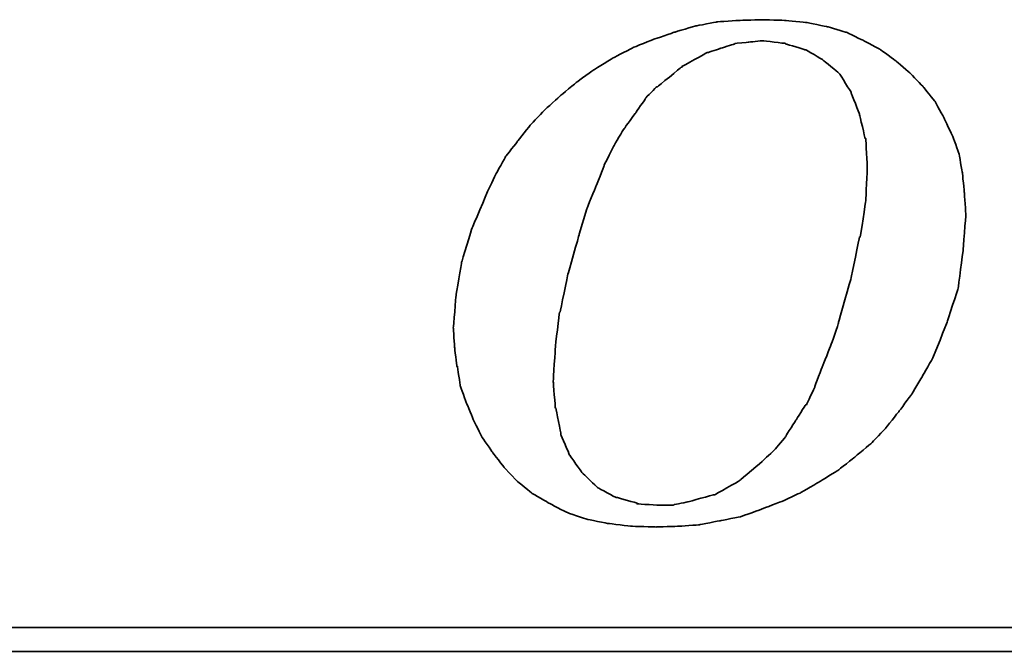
# Model space of a CAD drawing. Header units: millimetres. Extents: x 560 to 1081, y 167 to 345.
# Tile 35 of 52: x 950 to 965, y 216 to 225. Entities that reach past the tile are written whole.
import ezdxf

# ---------------------------------------------------------------- set-up
doc = ezdxf.new("R2010")
doc.units = ezdxf.units.MM
doc.layers.add('DIM', color=4, linetype='Continuous')
doc.layers.add('layer 1', color=7, linetype='Continuous')

# ---------------------------------------------------------------- blocks, each defined once
blk = doc.blocks.new('TBI MOTION logo(完整正式版)')
at = {"layer": 'layer 1', "color": 22, "lineweight": 35}
for points, knots in [([(-11.34375, -6.98375), (-11.34375, -6.98375), (-10.91375, -7.43875), (-10.91375, -7.43875), (-10.91375, -7.43875), (-10.91375, -7.43875), (-10.38625, -7.87125), (-10.38625, -7.87125), (-10.38625, -7.87125), (-10.38625, -7.87125), (-9.81125, -8.20375), (-9.81125, -8.20375), (-9.81125, -8.20375), (-9.81125, -8.20375), (-9.21125, -8.51875), (-9.21125, -8.51875), (-9.21125, -8.51875), (-9.21125, -8.51875), (-8.51625, -8.75875), (-8.51625, -8.75875), (-8.51625, -8.75875), (-8.51625, -8.75875), (-7.77125, -8.90375), (-7.77125, -8.90375), (-7.77125, -8.90375), (-7.77125, -8.90375), (-6.97875, -8.99875), (-6.97875, -8.99875), (-6.97875, -8.99875), (-6.97875, -8.99875), (-6.14125, -9.02375), (-6.14125, -9.02375), (-6.14125, -9.02375), (-6.14125, -9.02375), (-5.37125, -8.99875), (-5.37125, -8.99875), (-5.37125, -8.99875), (-5.37125, -8.99875), (-4.65375, -8.94875), (-4.65375, -8.94875), (-4.65375, -8.94875), (-4.65375, -8.94875), (-3.93375, -8.80625), (-3.93375, -8.80625), (-3.93375, -8.80625), (-3.93375, -8.80625), (-3.21375, -8.66375), (-3.21375, -8.66375), (-3.21375, -8.66375), (-3.21375, -8.66375), (-2.49375, -8.39875), (-2.49375, -8.39875), (-2.49375, -8.39875), (-2.49375, -8.39875), (-1.79875, -8.13375), (-1.79875, -8.13375), (-1.79875, -8.13375), (-1.79875, -8.13375), (-1.17375, -7.84375), (-1.17375, -7.84375), (-1.17375, -7.84375), (-1.17375, -7.84375), (-0.52375, -7.46375), (-0.52375, -7.46375), (-0.52375, -7.46375), (-0.52375, -7.46375), (0.10124, -7.07875), (0.10124, -7.07875), (0.10124, -7.07875), (0.10124, -7.07875), (0.67625, -6.62375), (0.67625, -6.62375), (0.67625, -6.62375), (0.67625, -6.62375), (1.24874, -6.14375), (1.24874, -6.14375), (1.24874, -6.14375), (1.24874, -6.14375), (1.72874, -5.64125), (1.72874, -5.64125), (1.72874, -5.64125), (1.72874, -5.64125), (2.18624, -5.06375), (2.18624, -5.06375), (2.18624, -5.06375), (2.18624, -5.06375), (2.61625, -4.48874), (2.61625, -4.48874), (2.61625, -4.48874), (2.61625, -4.48874), (3.00125, -3.83874), (3.00125, -3.83874), (3.00125, -3.83874), (3.00125, -3.83874), (3.36124, -3.21374), (3.36124, -3.21374), (3.36124, -3.21374), (3.36124, -3.21374), (3.84374, -1.99125), (3.84374, -1.99125), (3.84374, -1.99125), (3.84374, -1.99125), (4.22625, -0.81875), (4.22625, -0.81875), (4.22625, -0.81875), (4.22625, -0.81875), (4.39125, 0.45624), (4.39125, 0.45624), (4.39125, 0.45624), (4.39125, 0.45624), (4.48874, 1.70124), (4.48874, 1.70124), (4.48874, 1.70124), (4.48874, 1.70124), (4.43874, 2.44625), (4.43874, 2.44625), (4.43874, 2.44625), (4.43874, 2.44625), (4.36874, 3.14125), (4.36874, 3.14125), (4.36874, 3.14125), (4.36874, 3.14125), (4.25125, 3.81125), (4.25125, 3.81125), (4.25125, 3.81125), (4.25125, 3.81125), (4.03124, 4.41125), (4.03124, 4.41125), (4.03124, 4.41125), (4.03124, 4.41125), (3.74374, 5.01125), (3.74374, 5.01125), (3.74374, 5.01125), (3.74374, 5.01125), (3.43124, 5.58875), (3.43124, 5.58875), (3.43124, 5.58875), (3.43124, 5.58875), (3.02625, 6.09125), (3.02625, 6.09125), (3.02625, 6.09125), (3.02625, 6.09125), (2.59374, 6.54875), (2.59374, 6.54875), (2.59374, 6.54875), (2.59374, 6.54875), (2.09124, 6.98125), (2.09124, 6.98125), (2.09124, 6.98125), (2.09124, 6.98125), (1.56124, 7.36625), (1.56124, 7.36625), (1.56124, 7.36625), (1.56124, 7.36625), (0.98624, 7.67625), (0.98624, 7.67625), (0.98624, 7.67625), (0.98624, 7.67625), (0.38624, 7.96375), (0.38624, 7.96375), (0.38624, 7.96375), (0.38624, 7.96375), (-0.25875, 8.15625), (-0.25875, 8.15625), (-0.25875, 8.15625), (-0.25875, 8.15625), (-0.98125, 8.30125), (-0.98125, 8.30125), (-0.98125, 8.30125), (-0.98125, 8.30125), (-1.70124, 8.37125), (-1.70124, 8.37125), (-1.70124, 8.37125), (-1.70124, 8.37125), (-2.49375, 8.39624), (-2.49375, 8.39624), (-2.49375, 8.39624), (-2.49375, 8.39624), (-3.28625, 8.37125), (-3.28625, 8.37125), (-3.28625, 8.37125), (-3.28625, 8.37125), (-4.05125, 8.32125), (-4.05125, 8.32125), (-4.05125, 8.32125), (-4.05125, 8.32125), (-4.77375, 8.18125), (-4.77375, 8.18125), (-4.77375, 8.18125), (-4.77375, 8.18125), (-5.51625, 7.96375), (-5.51625, 7.96375), (-5.51625, 7.96375), (-5.51625, 7.96375), (-6.21125, 7.72625), (-6.21125, 7.72625), (-6.21125, 7.72625), (-6.21125, 7.72625), (-6.92875, 7.43625), (-6.92875, 7.43625), (-6.92875, 7.43625), (-6.92875, 7.43625), (-7.57875, 7.10125), (-7.57875, 7.10125), (-7.57875, 7.10125), (-7.57875, 7.10125), (-8.24875, 6.69125), (-8.24875, 6.69125), (-8.24875, 6.69125), (-8.24875, 6.69125), (-8.84875, 6.26125), (-8.84875, 6.26125), (-8.84875, 6.26125), (-8.84875, 6.26125), (-9.42625, 5.78125), (-9.42625, 5.78125), (-9.42625, 5.78125), (-9.42625, 5.78125), (-9.95375, 5.30125), (-9.95375, 5.30125), (-9.95375, 5.30125), (-9.95375, 5.30125), (-10.43375, 4.79624), (-10.43375, 4.79624), (-10.43375, 4.79624), (-10.43375, 4.79624), (-10.88875, 4.22125), (-10.88875, 4.22125), (-10.88875, 4.22125), (-10.88875, 4.22125), (-11.29875, 3.69375), (-11.29875, 3.69375), (-11.29875, 3.69375), (-11.29875, 3.69375), (-11.63375, 3.09125), (-11.63375, 3.09125), (-11.63375, 3.09125), (-11.63375, 3.09125), (-11.91875, 2.49625), (-11.91875, 2.49625), (-11.91875, 2.49625), (-11.91875, 2.49625), (-12.44875, 1.24625), (-12.44875, 1.24625), (-12.44875, 1.24625), (-12.44875, 1.24625), (-12.80875, 0.06874), (-12.80875, 0.06874), (-12.80875, 0.06874), (-12.80875, 0.06874), (-12.99875, -1.07875), (-12.99875, -1.07875), (-12.99875, -1.07875), (-12.99875, -1.07875), (-13.09375, -2.18375), (-13.09375, -2.18375), (-13.09375, -2.18375), (-13.09375, -2.18375), (-13.04875, -2.85375), (-13.04875, -2.85375), (-13.04875, -2.85375), (-13.04875, -2.85375), (-12.97375, -3.50375), (-12.97375, -3.50375), (-12.97375, -3.50375), (-12.97375, -3.50375), (-12.95375, -3.50375), (-12.95375, -3.50375), (-12.95375, -3.50375), (-12.95375, -3.50375), (-12.85375, -4.17375), (-12.85375, -4.17375), (-12.85375, -4.17375), (-12.85375, -4.17375), (-12.63875, -4.77624), (-12.63875, -4.77624), (-12.63875, -4.77624), (-12.63875, -4.77624), (-12.39875, -5.35125), (-12.39875, -5.35125), (-12.39875, -5.35125), (-12.39875, -5.35125), (-12.11375, -5.92875), (-12.11375, -5.92875), (-12.11375, -5.92875), (-12.11375, -5.92875), (-11.75375, -6.45375), (-11.75375, -6.45375), (-11.75375, -6.45375), (-11.75375, -6.45375), (-11.34375, -6.98375), (-11.34375, -6.98375)], [0, 0, 0, 0, 0.01369863, 0.01369863, 0.01369863, 0.01369864, 0.02739726, 0.02739726, 0.02739726, 0.02739727, 0.04109589, 0.04109589, 0.04109589, 0.0410959, 0.05479452, 0.05479452, 0.05479452, 0.05479453, 0.06849315, 0.06849315, 0.06849315, 0.06849316, 0.08219178, 0.08219178, 0.08219178, 0.08219179, 0.09589041, 0.09589041, 0.09589041, 0.09589042, 0.10958904, 0.10958904, 0.10958904, 0.10958905, 0.12328767, 0.12328767, 0.12328767, 0.12328768, 0.1369863, 0.1369863, 0.1369863, 0.13698631, 0.15068493, 0.15068493, 0.15068493, 0.15068494, 0.16438356, 0.16438356, 0.16438356, 0.16438357, 0.17808219, 0.17808219, 0.17808219, 0.1780822, 0.19178082, 0.19178082, 0.19178082, 0.19178083, 0.20547945, 0.20547945, 0.20547945, 0.20547946, 0.21917808, 0.21917808, 0.21917808, 0.21917809, 0.23287671, 0.23287671, 0.23287671, 0.23287672, 0.24657534, 0.24657534, 0.24657534, 0.24657535, 0.26027397, 0.26027397, 0.26027397, 0.26027398, 0.2739726, 0.2739726, 0.2739726, 0.27397261, 0.28767123, 0.28767123, 0.28767123, 0.28767124, 0.30136986, 0.30136986, 0.30136986, 0.30136987, 0.31506849, 0.31506849, 0.31506849, 0.3150685, 0.32876712, 0.32876712, 0.32876712, 0.32876713, 0.34246575, 0.34246575, 0.34246575, 0.34246576, 0.35616438, 0.35616438, 0.35616438, 0.35616439, 0.36986301, 0.36986301, 0.36986301, 0.36986302, 0.38356164, 0.38356164, 0.38356164, 0.38356165, 0.39726027, 0.39726027, 0.39726027, 0.39726028, 0.4109589, 0.4109589, 0.4109589, 0.41095891, 0.42465753, 0.42465753, 0.42465753, 0.42465754, 0.43835616, 0.43835616, 0.43835616, 0.43835617, 0.45205479, 0.45205479, 0.45205479, 0.4520548, 0.46575342, 0.46575342, 0.46575342, 0.46575343, 0.47945205, 0.47945205, 0.47945205, 0.47945206, 0.49315068, 0.49315068, 0.49315068, 0.49315069, 0.50684932, 0.50684932, 0.50684932, 0.50684933, 0.52054795, 0.52054795, 0.52054795, 0.52054796, 0.53424658, 0.53424658, 0.53424658, 0.53424659, 0.54794521, 0.54794521, 0.54794521, 0.54794522, 0.56164384, 0.56164384, 0.56164384, 0.56164385, 0.57534247, 0.57534247, 0.57534247, 0.57534248, 0.5890411, 0.5890411, 0.5890411, 0.58904111, 0.60273973, 0.60273973, 0.60273973, 0.60273974, 0.61643836, 0.61643836, 0.61643836, 0.61643837, 0.63013699, 0.63013699, 0.63013699, 0.630137, 0.64383562, 0.64383562, 0.64383562, 0.64383563, 0.65753425, 0.65753425, 0.65753425, 0.65753426, 0.67123288, 0.67123288, 0.67123288, 0.67123289, 0.68493151, 0.68493151, 0.68493151, 0.68493152, 0.69863014, 0.69863014, 0.69863014, 0.69863015, 0.71232877, 0.71232877, 0.71232877, 0.71232878, 0.7260274, 0.7260274, 0.7260274, 0.72602741, 0.73972603, 0.73972603, 0.73972603, 0.73972604, 0.75342466, 0.75342466, 0.75342466, 0.75342467, 0.76712329, 0.76712329, 0.76712329, 0.7671233, 0.78082192, 0.78082192, 0.78082192, 0.78082193, 0.79452055, 0.79452055, 0.79452055, 0.79452056, 0.80821918, 0.80821918, 0.80821918, 0.80821919, 0.82191781, 0.82191781, 0.82191781, 0.82191782, 0.83561644, 0.83561644, 0.83561644, 0.83561645, 0.84931507, 0.84931507, 0.84931507, 0.84931508, 0.8630137, 0.8630137, 0.8630137, 0.86301371, 0.87671233, 0.87671233, 0.87671233, 0.87671234, 0.89041096, 0.89041096, 0.89041096, 0.89041097, 0.90410959, 0.90410959, 0.90410959, 0.9041096, 0.91780822, 0.91780822, 0.91780822, 0.91780823, 0.93150685, 0.93150685, 0.93150685, 0.93150686, 0.94520548, 0.94520548, 0.94520548, 0.94520549, 0.95890411, 0.95890411, 0.95890411, 0.95890412, 0.97260274, 0.97260274, 0.97260274, 0.97260275, 0.98630137, 0.98630137, 0.98630137, 0.98630138, 1, 1, 1, 1]), ([(-8.77875, 1.03124), (-8.77875, 1.03124), (-8.51625, 1.89625), (-8.51625, 1.89625), (-8.51625, 1.89625), (-8.51625, 1.89625), (-8.20375, 2.66375), (-8.20375, 2.66375), (-8.20375, 2.66375), (-8.20375, 2.66375), (-7.91625, 3.38125), (-7.91625, 3.38125), (-7.91625, 3.38125), (-7.91625, 3.38125), (-7.91625, 3.40624), (-7.91625, 3.40624), (-7.91625, 3.40624), (-7.91625, 3.40624), (-7.57875, 4.07624), (-7.57875, 4.07624), (-7.57875, 4.07624), (-7.57875, 4.07624), (-7.24375, 4.65125), (-7.24375, 4.65125), (-7.24375, 4.65125), (-7.24375, 4.65125), (-7.21875, 4.65125), (-7.21875, 4.65125), (-7.21875, 4.65125), (-7.21875, 4.65125), (-7.21875, 4.67624), (-7.21875, 4.67624), (-7.21875, 4.67624), (-7.21875, 4.67624), (-6.83625, 5.20375), (-6.83625, 5.20375), (-6.83625, 5.20375), (-6.83625, 5.20375), (-6.49875, 5.68625), (-6.49875, 5.68625), (-6.49875, 5.68625), (-6.49875, 5.68625), (-6.49875, 5.70625), (-6.49875, 5.70625), (-6.49875, 5.70625), (-6.49875, 5.70625), (-6.11625, 6.09125), (-6.11625, 6.09125), (-6.11625, 6.09125), (-6.11625, 6.09125), (-6.09125, 6.09125), (-6.09125, 6.09125), (-6.09125, 6.09125), (-6.09125, 6.09125), (-5.27375, 6.76625), (-5.27375, 6.76625), (-5.27375, 6.76625), (-5.27375, 6.76625), (-5.24875, 6.76625), (-5.24875, 6.76625), (-5.24875, 6.76625), (-5.24875, 6.76625), (-5.24875, 6.78625), (-5.24875, 6.78625), (-5.24875, 6.78625), (-5.24875, 6.78625), (-4.38875, 7.26624), (-4.38875, 7.26624), (-4.38875, 7.26624), (-4.38875, 7.26624), (-4.36125, 7.26624), (-4.36125, 7.26624), (-4.36125, 7.26624), (-4.36125, 7.26624), (-3.93375, 7.41125), (-3.93375, 7.41125), (-3.93375, 7.41125), (-3.93375, 7.41125), (-3.47375, 7.55625), (-3.47375, 7.55625), (-3.47375, 7.55625), (-3.47375, 7.55625), (-3.45375, 7.55625), (-3.45375, 7.55625), (-3.45375, 7.55625), (-3.45375, 7.55625), (-3.42875, 7.58124), (-3.42875, 7.58124), (-3.42875, 7.58124), (-3.42875, 7.58124), (-2.97375, 7.62625), (-2.97375, 7.62625), (-2.97375, 7.62625), (-2.97375, 7.62625), (-2.49375, 7.67625), (-2.49375, 7.67625), (-2.49375, 7.67625), (-2.49375, 7.67625), (-2.46875, 7.67625), (-2.46875, 7.67625), (-2.46875, 7.67625), (-2.46875, 7.67625), (-1.70124, 7.58124), (-1.70124, 7.58124), (-1.70124, 7.58124), (-1.70124, 7.58124), (-1.67875, 7.55625), (-1.67875, 7.55625), (-1.67875, 7.55625), (-1.67875, 7.55625), (-1.65375, 7.55625), (-1.65375, 7.55625), (-1.65375, 7.55625), (-1.65375, 7.55625), (-1.03125, 7.36625), (-1.03125, 7.36625), (-1.03125, 7.36625), (-1.03125, 7.36625), (-1.00625, 7.36625), (-1.00625, 7.36625), (-1.00625, 7.36625), (-1.00625, 7.36625), (-0.43124, 7.02624), (-0.43124, 7.02624), (-0.43124, 7.02624), (-0.43124, 7.02624), (-0.40625, 7.00624), (-0.40625, 7.00624), (-0.40625, 7.00624), (-0.40625, 7.00624), (0.12124, 6.57124), (0.12124, 6.57124), (0.12124, 6.57124), (0.12124, 6.57124), (0.14624, 6.54875), (0.14624, 6.54875), (0.14624, 6.54875), (0.14624, 6.54875), (0.17124, 6.52375), (0.17124, 6.52375), (0.17124, 6.52375), (0.17124, 6.52375), (0.55625, 5.89875), (0.55625, 5.89875), (0.55625, 5.89875), (0.55625, 5.89875), (0.55625, 5.87625), (0.55625, 5.87625), (0.55625, 5.87625), (0.55625, 5.87625), (0.84124, 5.15625), (0.84124, 5.15625), (0.84124, 5.15625), (0.84124, 5.15625), (0.84124, 5.13125), (0.84124, 5.13125), (0.84124, 5.13125), (0.84124, 5.13125), (1.03624, 4.31875), (1.03624, 4.31875), (1.03624, 4.31875), (1.03624, 4.31875), (1.05624, 4.31875), (1.05624, 4.31875), (1.05624, 4.31875), (1.05624, 4.31875), (1.05624, 4.29125), (1.05624, 4.29125), (1.05624, 4.29125), (1.05624, 4.29125), (1.10625, 3.33125), (1.10625, 3.33125), (1.10625, 3.33125), (1.10625, 3.33125), (1.10625, 3.30875), (1.10625, 3.30875), (1.10625, 3.30875), (1.10625, 3.30875), (1.05624, 2.20624), (1.05624, 2.20624), (1.05624, 2.20624), (1.05624, 2.20624), (1.05624, 2.18124), (1.05624, 2.18124), (1.05624, 2.18124), (1.05624, 2.18124), (0.86624, 0.93624), (0.86624, 0.93624), (0.86624, 0.93624), (0.86624, 0.93624), (0.84124, 0.93624), (0.84124, 0.93624), (0.84124, 0.93624), (0.84124, 0.93624), (0.55625, -0.45874), (0.55625, -0.45874), (0.55625, -0.45874), (0.55625, -0.45874), (0.12124, -1.99125), (0.12124, -1.99125), (0.12124, -1.99125), (0.12124, -1.99125), (0.12124, -2.01874), (0.12124, -2.01874), (0.12124, -2.01874), (0.12124, -2.01874), (-0.13874, -2.78375), (-0.13874, -2.78375), (-0.13874, -2.78375), (-0.13874, -2.78375), (-0.43124, -3.50375), (-0.43124, -3.50375), (-0.43124, -3.50375), (-0.43124, -3.50375), (-0.69375, -4.19875), (-0.69375, -4.19875), (-0.69375, -4.19875), (-0.69375, -4.19875), (-0.69375, -4.22375), (-0.69375, -4.22375), (-0.69375, -4.22375), (-0.69375, -4.22375), (-0.98125, -4.82374), (-0.98125, -4.82374), (-0.98125, -4.82374), (-0.98125, -4.82374), (-1.00625, -4.82374), (-1.00625, -4.82374), (-1.00625, -4.82374), (-1.00625, -4.82374), (-1.33875, -5.35125), (-1.33875, -5.35125), (-1.33875, -5.35125), (-1.33875, -5.35125), (-1.67875, -5.87875), (-1.67875, -5.87875), (-1.67875, -5.87875), (-1.67875, -5.87875), (-1.67875, -5.90375), (-1.67875, -5.90375), (-1.67875, -5.90375), (-1.67875, -5.90375), (-2.05875, -6.35875), (-2.05875, -6.35875), (-2.05875, -6.35875), (-2.05875, -6.35875), (-2.08375, -6.38375), (-2.08375, -6.38375), (-2.08375, -6.38375), (-2.08375, -6.38375), (-2.46875, -6.74375), (-2.46875, -6.74375), (-2.46875, -6.74375), (-2.46875, -6.74375), (-3.25875, -7.41625), (-3.25875, -7.41625), (-3.25875, -7.41625), (-3.25875, -7.41625), (-3.28625, -7.43875), (-3.28625, -7.43875), (-3.28625, -7.43875), (-3.28625, -7.43875), (-4.12375, -7.91875), (-4.12375, -7.91875), (-4.12375, -7.91875), (-4.12375, -7.91875), (-4.14875, -7.91875), (-4.14875, -7.91875), (-4.14875, -7.91875), (-4.14875, -7.91875), (-4.17125, -7.91875), (-4.17125, -7.91875), (-4.17125, -7.91875), (-4.17125, -7.91875), (-5.03375, -8.15875), (-5.03375, -8.15875), (-5.03375, -8.15875), (-5.03375, -8.15875), (-5.51625, -8.25625), (-5.51625, -8.25625), (-5.51625, -8.25625), (-5.51625, -8.25625), (-5.54125, -8.27875), (-5.54125, -8.27875), (-5.54125, -8.27875), (-5.54125, -8.27875), (-5.56375, -8.27875), (-5.56375, -8.27875), (-5.56375, -8.27875), (-5.56375, -8.27875), (-5.99625, -8.27875), (-5.99625, -8.27875), (-5.99625, -8.27875), (-5.99625, -8.27875), (-6.76375, -8.23125), (-6.76375, -8.23125), (-6.76375, -8.23125), (-6.76375, -8.23125), (-6.78875, -8.23125), (-6.78875, -8.23125), (-6.78875, -8.23125), (-6.78875, -8.23125), (-6.78875, -8.20375), (-6.78875, -8.20375), (-6.78875, -8.20375), (-6.78875, -8.20375), (-7.45875, -8.01375), (-7.45875, -8.01375), (-7.45875, -8.01375), (-7.45875, -8.01375), (-7.48375, -8.01375), (-7.48375, -8.01375), (-7.48375, -8.01375), (-7.48375, -8.01375), (-7.50875, -8.01375), (-7.50875, -8.01375), (-7.50875, -8.01375), (-7.50875, -8.01375), (-8.13125, -7.67875), (-8.13125, -7.67875), (-8.13125, -7.67875), (-8.13125, -7.67875), (-8.15625, -7.65375), (-8.15625, -7.65375), (-8.15625, -7.65375), (-8.15625, -7.65375), (-8.65875, -7.17375), (-8.65875, -7.17375), (-8.65875, -7.17375), (-8.65875, -7.17375), (-8.68375, -7.14875), (-8.68375, -7.14875), (-8.68375, -7.14875), (-8.68375, -7.14875), (-9.08875, -6.57375), (-9.08875, -6.57375), (-9.08875, -6.57375), (-9.08875, -6.57375), (-9.11375, -6.54875), (-9.11375, -6.54875), (-9.11375, -6.54875), (-9.11375, -6.54875), (-9.11375, -6.52875), (-9.11375, -6.52875), (-9.11375, -6.52875), (-9.11375, -6.52875), (-9.40375, -5.85375), (-9.40375, -5.85375), (-9.40375, -5.85375), (-9.40375, -5.85375), (-9.40375, -5.82875), (-9.40375, -5.82875), (-9.40375, -5.82875), (-9.40375, -5.82875), (-9.56875, -4.96875), (-9.56875, -4.96875), (-9.56875, -4.96875), (-9.56875, -4.96875), (-9.59375, -4.94375), (-9.59375, -4.94375), (-9.59375, -4.94375), (-9.59375, -4.94375), (-9.66375, -4.03375), (-9.66375, -4.03375), (-9.66375, -4.03375), (-9.66375, -4.03375), (-9.66375, -4.00875), (-9.66375, -4.00875), (-9.66375, -4.00875), (-9.66375, -4.00875), (-9.59375, -2.85375), (-9.59375, -2.85375), (-9.59375, -2.85375), (-9.59375, -2.85375), (-9.45125, -1.65875), (-9.45125, -1.65875), (-9.45125, -1.65875), (-9.45125, -1.65875), (-9.42625, -1.63375), (-9.42625, -1.63375), (-9.42625, -1.63375), (-9.42625, -1.63375), (-9.16125, -0.33875), (-9.16125, -0.33875), (-9.16125, -0.33875), (-9.16125, -0.33875), (-8.77875, 1.00624), (-8.77875, 1.00624), (-8.77875, 1.00624), (-8.77875, 1.00624), (-8.77875, 1.03124), (-8.77875, 1.03124)], [0, 0, 0, 0, 0.01020408, 0.01020408, 0.01020408, 0.01020409, 0.02040816, 0.02040816, 0.02040816, 0.02040817, 0.03061224, 0.03061224, 0.03061224, 0.03061225, 0.04081633, 0.04081633, 0.04081633, 0.04081634, 0.05102041, 0.05102041, 0.05102041, 0.05102042, 0.06122449, 0.06122449, 0.06122449, 0.0612245, 0.07142857, 0.07142857, 0.07142857, 0.07142858, 0.08163265, 0.08163265, 0.08163265, 0.08163266, 0.09183673, 0.09183673, 0.09183673, 0.09183674, 0.10204082, 0.10204082, 0.10204082, 0.10204083, 0.1122449, 0.1122449, 0.1122449, 0.11224491, 0.12244898, 0.12244898, 0.12244898, 0.12244899, 0.13265306, 0.13265306, 0.13265306, 0.13265307, 0.14285714, 0.14285714, 0.14285714, 0.14285715, 0.15306122, 0.15306122, 0.15306122, 0.15306123, 0.16326531, 0.16326531, 0.16326531, 0.16326532, 0.17346939, 0.17346939, 0.17346939, 0.1734694, 0.18367347, 0.18367347, 0.18367347, 0.18367348, 0.19387755, 0.19387755, 0.19387755, 0.19387756, 0.20408163, 0.20408163, 0.20408163, 0.20408164, 0.21428571, 0.21428571, 0.21428571, 0.21428572, 0.2244898, 0.2244898, 0.2244898, 0.22448981, 0.23469388, 0.23469388, 0.23469388, 0.23469389, 0.24489796, 0.24489796, 0.24489796, 0.24489797, 0.25510204, 0.25510204, 0.25510204, 0.25510205, 0.26530612, 0.26530612, 0.26530612, 0.26530613, 0.2755102, 0.2755102, 0.2755102, 0.27551021, 0.28571429, 0.28571429, 0.28571429, 0.2857143, 0.29591837, 0.29591837, 0.29591837, 0.29591838, 0.30612245, 0.30612245, 0.30612245, 0.30612246, 0.31632653, 0.31632653, 0.31632653, 0.31632654, 0.32653061, 0.32653061, 0.32653061, 0.32653062, 0.33673469, 0.33673469, 0.33673469, 0.3367347, 0.34693878, 0.34693878, 0.34693878, 0.34693879, 0.35714286, 0.35714286, 0.35714286, 0.35714287, 0.36734694, 0.36734694, 0.36734694, 0.36734695, 0.37755102, 0.37755102, 0.37755102, 0.37755103, 0.3877551, 0.3877551, 0.3877551, 0.38775511, 0.39795918, 0.39795918, 0.39795918, 0.39795919, 0.40816327, 0.40816327, 0.40816327, 0.40816328, 0.41836735, 0.41836735, 0.41836735, 0.41836736, 0.42857143, 0.42857143, 0.42857143, 0.42857144, 0.43877551, 0.43877551, 0.43877551, 0.43877552, 0.44897959, 0.44897959, 0.44897959, 0.4489796, 0.45918367, 0.45918367, 0.45918367, 0.45918368, 0.46938776, 0.46938776, 0.46938776, 0.46938777, 0.47959184, 0.47959184, 0.47959184, 0.47959185, 0.48979592, 0.48979592, 0.48979592, 0.48979593, 0.5, 0.5, 0.5, 0.50000001, 0.51020408, 0.51020408, 0.51020408, 0.51020409, 0.52040816, 0.52040816, 0.52040816, 0.52040817, 0.53061224, 0.53061224, 0.53061224, 0.53061225, 0.54081633, 0.54081633, 0.54081633, 0.54081634, 0.55102041, 0.55102041, 0.55102041, 0.55102042, 0.56122449, 0.56122449, 0.56122449, 0.5612245, 0.57142857, 0.57142857, 0.57142857, 0.57142858, 0.58163265, 0.58163265, 0.58163265, 0.58163266, 0.59183673, 0.59183673, 0.59183673, 0.59183674, 0.60204082, 0.60204082, 0.60204082, 0.60204083, 0.6122449, 0.6122449, 0.6122449, 0.61224491, 0.62244898, 0.62244898, 0.62244898, 0.62244899, 0.63265306, 0.63265306, 0.63265306, 0.63265307, 0.64285714, 0.64285714, 0.64285714, 0.64285715, 0.65306122, 0.65306122, 0.65306122, 0.65306123, 0.66326531, 0.66326531, 0.66326531, 0.66326532, 0.67346939, 0.67346939, 0.67346939, 0.6734694, 0.68367347, 0.68367347, 0.68367347, 0.68367348, 0.69387755, 0.69387755, 0.69387755, 0.69387756, 0.70408163, 0.70408163, 0.70408163, 0.70408164, 0.71428571, 0.71428571, 0.71428571, 0.71428572, 0.7244898, 0.7244898, 0.7244898, 0.72448981, 0.73469388, 0.73469388, 0.73469388, 0.73469389, 0.74489796, 0.74489796, 0.74489796, 0.74489797, 0.75510204, 0.75510204, 0.75510204, 0.75510205, 0.76530612, 0.76530612, 0.76530612, 0.76530613, 0.7755102, 0.7755102, 0.7755102, 0.77551021, 0.78571429, 0.78571429, 0.78571429, 0.7857143, 0.79591837, 0.79591837, 0.79591837, 0.79591838, 0.80612245, 0.80612245, 0.80612245, 0.80612246, 0.81632653, 0.81632653, 0.81632653, 0.81632654, 0.82653061, 0.82653061, 0.82653061, 0.82653062, 0.83673469, 0.83673469, 0.83673469, 0.8367347, 0.84693878, 0.84693878, 0.84693878, 0.84693879, 0.85714286, 0.85714286, 0.85714286, 0.85714287, 0.86734694, 0.86734694, 0.86734694, 0.86734695, 0.87755102, 0.87755102, 0.87755102, 0.87755103, 0.8877551, 0.8877551, 0.8877551, 0.88775511, 0.89795918, 0.89795918, 0.89795918, 0.89795919, 0.90816327, 0.90816327, 0.90816327, 0.90816328, 0.91836735, 0.91836735, 0.91836735, 0.91836736, 0.92857143, 0.92857143, 0.92857143, 0.92857144, 0.93877551, 0.93877551, 0.93877551, 0.93877552, 0.94897959, 0.94897959, 0.94897959, 0.9489796, 0.95918367, 0.95918367, 0.95918367, 0.95918368, 0.96938776, 0.96938776, 0.96938776, 0.96938777, 0.97959184, 0.97959184, 0.97959184, 0.97959185, 0.98979592, 0.98979592, 0.98979592, 0.98979593, 1, 1, 1, 1]), ([(75.90875, -9.47875), (75.90875, -9.47875), (75.90875, -12.28625), (75.90875, -12.28625), (75.90875, -12.28625), (75.90875, -12.28625), (75.90875, -12.47875), (75.90875, -12.47875), (75.90875, -12.47875), (75.90875, -12.47875), (75.71625, -12.47875), (75.71625, -12.47875), (75.71625, -12.47875), (75.71625, -12.47875), (-88.32875, -12.47875), (-88.32875, -12.47875), (-88.32875, -12.47875), (-88.32875, -12.47875), (-88.32875, -13.29375), (-88.32875, -13.29375), (-88.32875, -13.29375), (-88.32875, -13.29375), (82.89125, -13.29375), (82.89125, -13.29375), (82.89125, -13.29375), (82.89125, -13.29375), (75.90875, -9.47875), (75.90875, -9.47875)], [0, 0, 0, 0, 0.14285714, 0.14285714, 0.14285714, 0.14285715, 0.28571429, 0.28571429, 0.28571429, 0.2857143, 0.42857143, 0.42857143, 0.42857143, 0.42857144, 0.57142857, 0.57142857, 0.57142857, 0.57142858, 0.71428571, 0.71428571, 0.71428571, 0.71428572, 0.85714286, 0.85714286, 0.85714286, 0.85714287, 1, 1, 1, 1])]:
    blk.add_open_spline(points, degree=3, knots=knots, dxfattribs=at)

msp = doc.modelspace()

# ---------------------------------------------------------------- block references
at = {"layer": 'DIM', "color": 7, "xscale": 0.4268962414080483, "yscale": 0.4268962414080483, "zscale": 0.4268962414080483}
msp.add_blockref('TBI MOTION logo(完整正式版)', (962.242, 221.679), dxfattribs=at)

doc.saveas('drawing.dxf')
